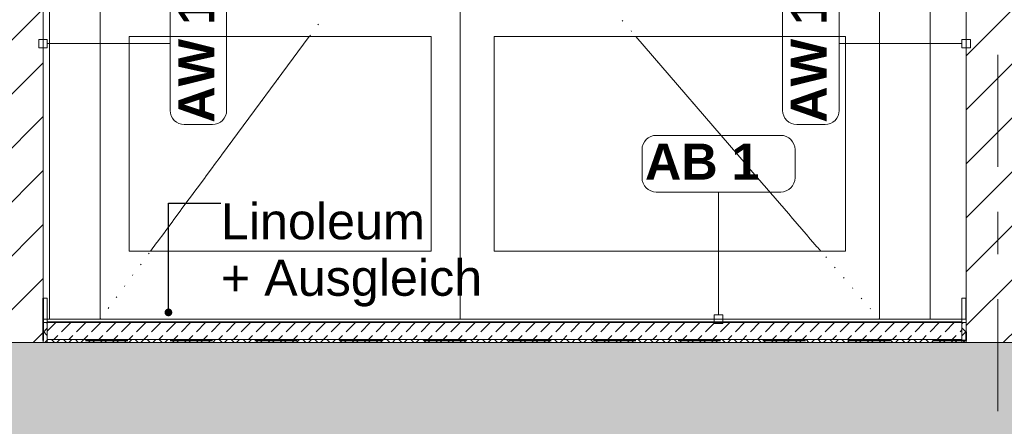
# Model space of a CAD drawing. Header units: metres. Extents: x -17.8 to 3.6, y -5.9 to 16.3.
# Tile 59 of 77: x -8.2 to -5.8, y 9.7 to 10.7. Entities that reach past the tile are written whole.
import ezdxf

# ---------------------------------------------------------------- set-up
doc = ezdxf.new("R2010")
doc.units = ezdxf.units.M
doc.header["$MEASUREMENT"] = 0
for name, pattern in [('Strichlinie doppelt', [0.546806, 0.264583, -0.105833, 0.070556, -0.105833]), ('Strichlinie eng', [0.115, 0.075, -0.04]), ('Wipeout_Contour', [1, 0, -1])]:
    doc.linetypes.add(name, pattern=pattern)
for name, color, linetype in [('152 - Bemaßung_ Beschriftung.Ausbau', 7, 'Continuous'), ('301 - Elemente.Linie', 7, 'Continuous'), ('451 - Universal.Achsen Raster', 7, 'Continuous'), ('603 - Struktur.Bodenplatte_ Decke Roh', 7, 'Continuous'), ('605 - Struktur.Wand Innen', 7, 'Continuous'), ('607 - Struktur.Stütze', 7, 'Continuous'), ('650 - Abdeckung.Fußboden Aufbau', 7, 'Continuous'), ('Neubau_152 - Bemaßung_ Beschriftung.Ausbau', 7, 'Continuous')]:
    doc.layers.add(name, color=color, linetype=linetype)
doc.styles.add('ERSTELLTER_STIL_1', font='txt')
doc.styles.add('ERSTELLTER_STIL_2', font='txt')
doc.dimstyles.new('ERSTELLTER_STIL__1', dxfattribs={"dimtxt": 0.1, "dimasz": 0.0532, "dimexe": 0.18, "dimexo": 0.0625, "dimgap": 0, "dimtad": 1, "dimzin": 0, "dimdsep": 46, "dimtxsty": 'ERSTELLTER_STIL_1', "dimblk": 'ARROWHEAD_2', "dimblk1": 'ARROWHEAD_2', "dimblk2": 'ARROWHEAD_2', "dimcen": 0.09, "dimse1": 1, "dimse2": 1, "dimclrd": 7, "dimclre": 7, "dimclrt": 7, "dimazin": 0, "dimtfac": 1, "dimtdec": 4, "dimtmove": 0, "dimatfit": 3, "dimfxl": 1, "dimtolj": 1, "dimtzin": 0, "dimarcsym": 0})
doc.dimstyles.new('ERSTELLTER_STIL__2', dxfattribs={"dimtxt": 0.1, "dimasz": 0.0532, "dimexe": 0.18, "dimexo": 0.0625, "dimgap": 0, "dimtad": 1, "dimtih": 1, "dimtoh": 1, "dimzin": 0, "dimdsep": 46, "dimtxsty": 'ERSTELLTER_STIL_1', "dimblk": 'ARROWHEAD_2', "dimblk1": 'ARROWHEAD_2', "dimblk2": 'ARROWHEAD_2', "dimcen": 0.09, "dimse1": 1, "dimse2": 1, "dimclrd": 7, "dimclre": 7, "dimclrt": 7, "dimazin": 0, "dimtfac": 1, "dimtdec": 4, "dimtmove": 0, "dimatfit": 3, "dimfxl": 1, "dimtolj": 1, "dimtzin": 0, "dimarcsym": 0})
doc.dimstyles.new('ERSTELLTER_STIL__4', dxfattribs={"dimtxt": 0.18, "dimasz": 0.03648, "dimexe": 0.18, "dimexo": 0.0625, "dimgap": 0, "dimtad": 0, "dimtih": 1, "dimtoh": 1, "dimdec": 4, "dimzin": 0, "dimdsep": 46, "dimcen": 0.09, "dimadec": 0, "dimazin": 0, "dimtfac": 1, "dimtdec": 4, "dimtmove": 0, "dimatfit": 3, "dimldrblk": 'ARROWHEAD_11', "dimfxl": 1, "dimtolj": 1, "dimtzin": 0, "dimarcsym": 0})
pattern_1 = [(45, (0, 0), (-0.014142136, 0.014142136), []), (135, (0, 0), (0.014142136, 0.014142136), [])]
pattern_2 = [(45, (0, 0), (-0.0636396, 0.0636396), [])]

# ---------------------------------------------------------------- blocks, each defined once
blk = doc.blocks.new('*D92')
at = {"layer": '152 - Bemaßung_ Beschriftung.Ausbau', "color": 7, "linetype": 'Continuous', "lineweight": 5}
for p, q in [((-14.855, 0), (-14.855, 13.3199)), ((-14.8025, 0), (-14.9075, 0)), ((-14.89, 0.0202), (-14.82, -0.0202)), ((-14.855, -1.75), (-14.855, 0)), ((-14.89, -1.7298), (-14.82, -1.7702)), ((-14.8025, -1.75), (-14.9075, -1.75))]:
    blk.add_line(p, q, dxfattribs=at)
at = {"color": 254, "linetype": 'Wipeout_Contour', "lineweight": 0, "ltscale": 59.837338}
blk.add_wipeout([(-14.8563, -1.0268), (-14.8563, -0.7232), (-14.9938, -0.7232), (-14.9938, -1.0268)], dxfattribs=at).dxf.layer = '152 - Bemaßung_ Beschriftung.Ausbau'
at = {"layer": '152 - Bemaßung_ Beschriftung.Ausbau', "color": 7, "lineweight": 5, "insert": (-14.875, -1.008), "char_height": 0.1, "attachment_point": 7, "rotation": 90, "style": 'ERSTELLTER_STIL_1'}
blk.add_mtext('\\A1;{\\pql;\\fArial|b0|i0|c0|p38;1,75}', dxfattribs=at)
blk = doc.blocks.new('ARROWHEAD_2')
at = {"color": 0, "linetype": 'Continuous', "lineweight": 0}
for p, q in [((-0.378, -0.655), (0.378, 0.655)), ((0, 0), (-1, 0))]:
    blk.add_line(p, q, dxfattribs=at)
blk = doc.blocks.new('*D93')
at = {"layer": '152 - Bemaßung_ Beschriftung.Ausbau', "color": 7, "linetype": 'Continuous', "lineweight": 5}
for p, q in [((-14.855, 13.3199), (-14.855, 13.3541)), ((-14.82, 13.2997), (-14.89, 13.3401)), ((-14.8025, 13.3199), (-14.9075, 13.3199)), ((-14.855, 0), (-14.855, 13.3199)), ((-14.89, 0.0202), (-14.82, -0.0202))]:
    blk.add_line(p, q, dxfattribs=at)
at = {"color": 254, "linetype": 'Wipeout_Contour', "lineweight": 0, "ltscale": 65.424627}
blk.add_wipeout([(-14.8563, 6.4201), (-14.8563, 6.8997), (-14.9938, 6.8997), (-14.9938, 6.4201)], dxfattribs=at).dxf.layer = '152 - Bemaßung_ Beschriftung.Ausbau'
at = {"layer": '152 - Bemaßung_ Beschriftung.Ausbau', "color": 7, "lineweight": 5, "insert": (-14.8556, 6.4389), "char_height": 0.1, "attachment_point": 7, "rotation": 90, "style": 'ERSTELLTER_STIL_1'}
blk.add_mtext('\\A1;{\\pql;\\fArial|b0|i0|c0|p38;13,31\\fArial|b0|i0|c0|p38;\\A1{\\H.66x;\\S99^  ;}}', dxfattribs=at)
blk = doc.blocks.new('*D104')
at = {"layer": '152 - Bemaßung_ Beschriftung.Ausbau', "color": 7, "linetype": 'Continuous', "lineweight": 5}
for p, q in [((-14.3025, 10), (-14.4075, 10)), ((-14.39, 10.0202), (-14.32, 9.9798)), ((-14.355, 9.475), (-14.355, 10)), ((-14.39, 9.4952), (-14.32, 9.4548)), ((-14.3025, 9.475), (-14.4075, 9.475))]:
    blk.add_line(p, q, dxfattribs=at)
at = {"layer": '152 - Bemaßung_ Beschriftung.Ausbau', "color": 7, "lineweight": 5, "insert": (-14.3734, 9.6366), "char_height": 0.1, "attachment_point": 7, "rotation": 90, "style": 'ERSTELLTER_STIL_1'}
blk.add_mtext('\\A1;{\\pql;\\fArial|b0|i0|c0|p38;52\\fArial|b0|i0|c0|p38;\\A1{\\H.66x;\\S5^  ;}}', dxfattribs=at)
at = {"color": 254, "linetype": 'Wipeout_Contour', "lineweight": 0, "ltscale": 69.656087}
blk.add_wipeout([(-14.3563, 9.6178), (-14.3563, 9.8572), (-14.4938, 9.8572), (-14.4938, 9.6178)], dxfattribs=at).dxf.layer = '152 - Bemaßung_ Beschriftung.Ausbau'
blk = doc.blocks.new('*D105')
at = {"layer": '152 - Bemaßung_ Beschriftung.Ausbau', "color": 7, "linetype": 'Continuous', "lineweight": 5}
for p, q in [((-14.39, 10.7902), (-14.32, 10.7498)), ((-14.3025, 10.77), (-14.4075, 10.77)), ((-14.355, 10), (-14.355, 10.77)), ((-14.3025, 10), (-14.4075, 10)), ((-14.39, 10.0202), (-14.32, 9.9798))]:
    blk.add_line(p, q, dxfattribs=at)
at = {"color": 254, "linetype": 'Wipeout_Contour', "lineweight": 0, "ltscale": 71.135225}
blk.add_wipeout([(-14.3563, 10.2904), (-14.3563, 10.4796), (-14.4938, 10.4796), (-14.4938, 10.2904)], dxfattribs=at).dxf.layer = '152 - Bemaßung_ Beschriftung.Ausbau'
at = {"layer": '152 - Bemaßung_ Beschriftung.Ausbau', "color": 7, "lineweight": 5, "insert": (-14.375, 10.3091), "char_height": 0.1, "attachment_point": 7, "rotation": 90, "style": 'ERSTELLTER_STIL_1'}
blk.add_mtext('\\A1;{\\pql;\\fArial|b0|i0|c0|p38;77}', dxfattribs=at)
blk = doc.blocks.new('*D115')
at = {"layer": '152 - Bemaßung_ Beschriftung.Ausbau', "color": 7, "linetype": 'Continuous', "lineweight": 5}
for p, q in [((-13.8248, 15.345), (-13.8652, 15.275)), ((-13.845, 15.2575), (-13.845, 15.3625)), ((0.1248, 15.275), (0.1652, 15.345)), ((0.145, 15.2575), (0.145, 15.3625)), ((-13.8792, 15.31), (-13.845, 15.31)), ((-13.845, 15.31), (0.145, 15.31)), ((0.145, 15.31), (0.1792, 15.31))]:
    blk.add_line(p, q, dxfattribs=at)
at = {"layer": '152 - Bemaßung_ Beschriftung.Ausbau', "color": 7, "lineweight": 5, "insert": (-7.021, 15.33), "char_height": 0.1, "attachment_point": 7, "style": 'ERSTELLTER_STIL_1'}
blk.add_mtext('\\A1;{\\pql;\\fArial|b0|i0|c0|p38;13,99}', dxfattribs=at)
blk = doc.blocks.new('ARROWHEAD_11')
at = {"color": 0, "linetype": 'Continuous', "lineweight": 0}
blk.add_line((0, 0), (-1, 0), dxfattribs=at)
at = {"color": 0, "linetype": 'Continuous', "lineweight": 0, "const_width": 0.25, "flags": 128}
blk.add_lwpolyline([(-0.125, 0, 1), (0.125, 0, 1)], format="xyb", close=True, dxfattribs=at)

msp = doc.modelspace()

# ---------------------------------------------------------------- hatches: boundary and pattern name
at = {"layer": '603 - Struktur.Bodenplatte_ Decke Roh', "linetype": 'Continuous', "lineweight": 5}
h = msp.add_hatch(dxfattribs=at)
h.set_pattern_fill('Beton__Stahlbeton_0001', style=0, pattern_type=2)
h.set_pattern_definition([(45, (0, 0), (-0.0848528, 0.0848528), []), (45, (-0.04243, 0.04243), (-0.0848528, 0.0848528), [0.09, -0.03])])
h.paths.add_polyline_path([(-0.005, 9.695), (-0.005, 9.945), (-13.695, 9.945), (-13.695, 9.695), (-13.455, 9.695), (-13.31, 9.695), (-12.99, 9.695), (-8.51, 9.695), (-8.09, 9.695), (-6.01, 9.695), (-5.79, 9.695), (-5.41, 9.695), (-5.19, 9.695), (-0.71, 9.695), (-0.39, 9.695), (-0.245, 9.695)])
at = {"layer": '650 - Abdeckung.Fußboden Aufbau', "linetype": 'Continuous', "lineweight": 5}
h = msp.add_hatch(dxfattribs=at)
h.set_pattern_fill('Dämmung__hart_2_0001', color=1, style=0, pattern_type=2)
h.set_pattern_definition(pattern_1)
h.paths.add_polyline_path([(-8.105, 9.945), (-8.095, 9.945), (-8.095, 9.992), (-8.105, 9.992)])
h = msp.add_hatch(dxfattribs=at)
h.set_pattern_fill('Dämmung__hart_2_0001', color=1, style=0, pattern_type=2)
h.set_pattern_definition(pattern_1)
h.paths.add_polyline_path([(-5.925, 9.945), (-5.935, 9.945), (-5.935, 9.992), (-5.925, 9.992)])

# ---------------------------------------------------------------- linework, layer by layer
at = {"layer": '605 - Struktur.Wand Innen', "color": 7, "linetype": 'Continuous', "lineweight": 18}
for p, q in [((-7.97, 12.295), (-7.97, 10)), ((-7.1201, 10), (-7.1201, 12.295)), ((-7.1198, 10), (-7.1198, 12.295)), ((-6.1299, 12.295), (-6.1299, 10)), ((-7.9014, 10.6665), (-7.1888, 10.6665)), ((-7.9014, 10.1603), (-7.9014, 10.6665)), ((-7.1888, 10.6665), (-7.1888, 10.1603)), ((-6.2099, 10.6665), (-7.0398, 10.6665)), ((-7.0398, 10.6665), (-7.0398, 10.1603)), ((-6.2099, 10.1603), (-6.2099, 10.6665)), ((-7.1888, 10.1603), (-7.9014, 10.1603)), ((-7.0398, 10.1603), (-6.2099, 10.1603))]:
    msp.add_line(p, q, dxfattribs=at)
at = {"layer": '605 - Struktur.Wand Innen', "color": 7, "linetype": 'Continuous', "lineweight": 13}
for p, q in [((-7.97, 10), (-7.97, 12.295)), ((-6.13, 12.295), (-6.13, 10))]:
    msp.add_line(p, q, dxfattribs=at)
at = {"layer": '605 - Struktur.Wand Innen', "color": 7, "linetype": 'Continuous', "lineweight": 9}
for p, q in [((-7.4558, 10.6943), (-7.4546, 10.6959)), ((-6.7361, 10.7027), (-6.7374, 10.7042)), ((-6.7152, 10.6784), (-6.7165, 10.68)), ((-7.6832, 10.3873), (-7.4764, 10.6665)), ((-7.4748, 10.6686), (-7.4737, 10.6702)), ((-6.4448, 10.365), (-6.7049, 10.6665)), ((-6.6943, 10.6542), (-6.6956, 10.6557)), ((-7.4939, 10.6429), (-7.4927, 10.6445)), ((-6.6734, 10.63), (-6.6747, 10.6315)), ((-7.5129, 10.6172), (-7.5117, 10.6188)), ((-6.6525, 10.6058), (-6.6538, 10.6073)), ((-7.532, 10.5914), (-7.5308, 10.593)), ((-6.6316, 10.5815), (-6.6329, 10.583)), ((-7.551, 10.5657), (-7.5498, 10.5673)), ((-6.6107, 10.5573), (-6.612, 10.5588)), ((-7.5701, 10.54), (-7.5689, 10.5416)), ((-6.5898, 10.5331), (-6.5911, 10.5346)), ((-7.5891, 10.5143), (-7.5879, 10.5159)), ((-6.5689, 10.5088), (-6.5702, 10.5103)), ((-7.6082, 10.4886), (-7.607, 10.4902)), ((-6.548, 10.4846), (-6.5493, 10.4861)), ((-7.6272, 10.4629), (-7.626, 10.4645)), ((-6.5271, 10.4604), (-6.5284, 10.4619)), ((-7.6463, 10.4372), (-7.6451, 10.4388)), ((-6.5062, 10.4361), (-6.5075, 10.4377)), ((-7.6653, 10.4114), (-7.6641, 10.413)), ((-6.4853, 10.4119), (-6.4866, 10.4134)), ((-7.7022, 10.3616), (-7.6843, 10.3857)), ((-7.6843, 10.3857), (-7.6832, 10.3873)), ((-6.4644, 10.3877), (-6.4657, 10.3892)), ((-7.7212, 10.3359), (-7.7034, 10.36)), ((-7.7034, 10.36), (-7.7022, 10.3616)), ((-6.4435, 10.3635), (-6.4448, 10.365)), ((-6.4239, 10.3407), (-6.4435, 10.3635)), ((-7.7403, 10.3102), (-7.7224, 10.3343)), ((-7.7224, 10.3343), (-7.7212, 10.3359)), ((-6.4226, 10.3392), (-6.4239, 10.3407)), ((-6.403, 10.3165), (-6.4226, 10.3392)), ((-7.7593, 10.2845), (-7.7415, 10.3086)), ((-7.7415, 10.3086), (-7.7403, 10.3102)), ((-6.4017, 10.315), (-6.403, 10.3165)), ((-6.3821, 10.2923), (-6.4017, 10.315)), ((-7.7784, 10.2588), (-7.7605, 10.2829)), ((-7.7605, 10.2829), (-7.7593, 10.2845)), ((-6.3808, 10.2908), (-6.3821, 10.2923)), ((-6.3612, 10.268), (-6.3808, 10.2908)), ((-7.7974, 10.233), (-7.7796, 10.2571)), ((-7.7796, 10.2571), (-7.7784, 10.2588)), ((-6.3599, 10.2665), (-6.3612, 10.268)), ((-6.3403, 10.2438), (-6.3599, 10.2665)), ((-7.8165, 10.2073), (-7.7986, 10.2314)), ((-7.7986, 10.2314), (-7.7974, 10.233)), ((-6.339, 10.2423), (-6.3403, 10.2438)), ((-6.3194, 10.2196), (-6.339, 10.2423)), ((-7.8177, 10.2057), (-7.8165, 10.2073)), ((-6.3181, 10.2181), (-6.3194, 10.2196)), ((-6.2985, 10.1954), (-6.3181, 10.2181)), ((-7.8355, 10.1816), (-7.8177, 10.2057)), ((-6.2972, 10.1938), (-6.2985, 10.1954)), ((-6.2776, 10.1711), (-6.2972, 10.1938)), ((-7.8513, 10.1603), (-7.8367, 10.18)), ((-7.8367, 10.18), (-7.8355, 10.1816)), ((-6.2762, 10.1696), (-6.2776, 10.1711)), ((-6.2683, 10.1603), (-6.2762, 10.1696)), ((-7.8558, 10.1543), (-7.8546, 10.1559)), ((-6.2553, 10.1454), (-6.2567, 10.1469)), ((-7.8748, 10.1286), (-7.8736, 10.1302)), ((-6.2344, 10.1212), (-6.2357, 10.1227)), ((-7.8938, 10.1029), (-7.8927, 10.1045)), ((-6.2135, 10.0969), (-6.2148, 10.0984)), ((-7.9129, 10.0771), (-7.9117, 10.0788)), ((-6.1926, 10.0727), (-6.1939, 10.0742)), ((-7.9319, 10.0514), (-7.9308, 10.053)), ((-6.1717, 10.0485), (-6.173, 10.05)), ((-7.951, 10.0257), (-7.9498, 10.0273)), ((-6.1508, 10.0242), (-6.1521, 10.0257)), ((-7.97, 10), (-7.9688, 10.0016)), ((-6.1299, 10), (-6.1312, 10.0015))]:
    msp.add_line(p, q, dxfattribs=at)
at = {"layer": '607 - Struktur.Stütze', "color": 7, "linetype": 'Continuous', "lineweight": 13}
for p, q in [((-8.09, 10), (-8.09, 12.32)), ((-6.01, 10), (-6.01, 12.32))]:
    msp.add_line(p, q, dxfattribs=at)
at = {"layer": '650 - Abdeckung.Fußboden Aufbau', "color": 1, "linetype": 'Continuous', "lineweight": 9, "flags": 128}
for points in [[(-8.105, 9.945), (-8.095, 9.945), (-8.095, 9.992), (-8.105, 9.992)], [(-5.925, 9.945), (-5.935, 9.945), (-5.935, 9.992), (-5.925, 9.992)]]:
    msp.add_lwpolyline(points, close=True, dxfattribs=at)

# ---------------------------------------------------------------- next in the draw order: wipeouts: each hides what was drawn before it
at = {"color": 254, "linetype": 'Wipeout_Contour', "lineweight": 0, "ltscale": 55.428602}
msp.add_wipeout([(-8.22, 12.33), (-8.22, 9.945), (-8.105, 9.945), (-8.105, 12.33)], dxfattribs=at).dxf.layer = '605 - Struktur.Wand Innen'
at = {"color": 254, "linetype": 'Wipeout_Contour', "lineweight": 0, "ltscale": 50.521717}
msp.add_wipeout([(-5.925, 12.33), (-5.925, 9.945), (-5.805, 9.945), (-5.805, 12.33)], dxfattribs=at).dxf.layer = '605 - Struktur.Wand Innen'

# ---------------------------------------------------------------- next in the draw order: hatches: boundary and pattern name
at = {"layer": '605 - Struktur.Wand Innen', "linetype": 'Continuous', "lineweight": 5}
h = msp.add_hatch(dxfattribs=at)
h.set_pattern_fill('MW_Ziegel_0001', style=0, pattern_type=2)
h.set_pattern_definition(pattern_2)
h.paths.add_polyline_path([(-8.22, 12.33), (-8.22, 9.945), (-8.105, 9.945), (-8.105, 12.33)])
h = msp.add_hatch(dxfattribs=at)
h.set_pattern_fill('MW_Ziegel_0001', style=0, pattern_type=2)
h.set_pattern_definition(pattern_2)
h.paths.add_polyline_path([(-5.925, 12.33), (-5.925, 9.945), (-5.805, 9.945), (-5.805, 12.33)])
at = {"layer": '650 - Abdeckung.Fußboden Aufbau', "linetype": 'Continuous', "lineweight": 5}
h = msp.add_hatch(dxfattribs=at)
h.set_pattern_fill('Beton__unbewehrt_0001', color=1, style=0, pattern_type=2)
h.set_pattern_definition([(45, (0, 0), (-0.03535534, 0.03535534), [0.0375, -0.0125]), (45, (1e-17, 0.035355), (-0.03535534, 0.03535534), [0.0375, -0.0125])])
h.paths.add_polyline_path([(-5.935, 9.992), (-5.935, 9.952), (-8.095, 9.952), (-8.095, 9.992)])
h = msp.add_hatch(dxfattribs=at)
h.set_pattern_fill('Dämmung__hart_2_0001', color=1, style=0, pattern_type=2)
h.set_pattern_definition(pattern_1)
h.paths.add_polyline_path([(-5.935, 9.952), (-5.935, 9.945), (-8.095, 9.945), (-8.095, 9.952)])

# ---------------------------------------------------------------- next in the draw order: linework, layer by layer
at = {"layer": '301 - Elemente.Linie', "color": 92, "linetype": 'Strichlinie eng', "lineweight": 35, "true_color": 0x00be00, "flags": 128}
msp.add_lwpolyline([(-8.105, 10.05), (-8.105, 9.9501), (-5.925, 9.9501), (-5.925, 10.05)], dxfattribs=at)
at = {"layer": '301 - Elemente.Linie', "color": 1, "linetype": 'Continuous', "lineweight": 13, "flags": 128}
for points in [[(-8.1039, 10), (-8.095, 10), (-8.095, 10.05), (-8.1039, 10.05)], [(-5.9261, 10), (-5.935, 10), (-5.935, 10.05), (-5.9261, 10.05)]]:
    msp.add_lwpolyline(points, close=True, dxfattribs=at)
at = {"layer": '451 - Universal.Achsen Raster', "color": 160, "linetype": 'Strichlinie doppelt', "lineweight": 9, "true_color": 0x3232ff}
msp.add_line((-5.85, 15.81), (-5.85, -5.5), dxfattribs=at)
at = {"layer": '603 - Struktur.Bodenplatte_ Decke Roh', "color": 7, "linetype": 'Continuous', "lineweight": 13, "flags": 128}
msp.add_lwpolyline([(-0.245, 9.945), (-0.255, 9.945), (-5.805, 9.945), (-5.925, 9.945), (-8.105, 9.945), (-8.22, 9.945), (-13.445, 9.945), (-13.455, 9.945)], dxfattribs=at)
at = {"layer": '605 - Struktur.Wand Innen', "color": 7, "linetype": 'Continuous', "lineweight": 13}
for p, q in [((-8.105, 12.32), (-8.105, 9.945)), ((-5.925, 12.32), (-5.925, 9.945))]:
    msp.add_line(p, q, dxfattribs=at)
at = {"layer": '605 - Struktur.Wand Innen', "color": 1, "linetype": 'Continuous', "lineweight": 13, "flags": 128}
for points in [[(-8.095, 10), (-8.095, 9.952)], [(-5.935, 10), (-5.935, 9.952)]]:
    msp.add_lwpolyline(points, dxfattribs=at)
at = {"layer": '650 - Abdeckung.Fußboden Aufbau', "color": 7, "linetype": 'Continuous', "lineweight": 5}
msp.add_line((-5.925, 10), (-8.105, 10), dxfattribs=at)
at = {"layer": '650 - Abdeckung.Fußboden Aufbau', "color": 1, "linetype": 'Continuous', "lineweight": 13}
for p, q in [((-8.095, 10), (-5.935, 10)), ((-8.095, 9.994), (-5.935, 9.994)), ((-8.095, 9.992), (-5.935, 9.992)), ((-8.095, 9.952), (-5.935, 9.952))]:
    msp.add_line(p, q, dxfattribs=at)

# ---------------------------------------------------------------- next in the draw order: dimensions: what is measured, and where the dimension line sits
at = {"layer": '152 - Bemaßung_ Beschriftung.Ausbau', "color": 7, "linetype": 'Continuous', "lineweight": 5}
dim = msp.add_linear_dim(base=(-14.855, 0), p1=(0.115, -1.75), p2=(-13.445, 0), angle=90, dimstyle='ERSTELLTER_STIL__1', dxfattribs=at)
dim.commit()
dim.dimension.update_dxf_attribs({"geometry": '*D92', "text_midpoint": (-14.925, -0.8781), "dimtype": 160, "text_rotation": 90})

# ---------------------------------------------------------------- next in the draw order: dimensions: what is measured, and where the dimension line sits
dim = msp.add_linear_dim(base=(-14.855, 13.3199), p1=(-13.445, 0), p2=(0.145, 13.3199), angle=90, dimstyle='ERSTELLTER_STIL__1', dxfattribs=at)
dim.commit()
dim.dimension.update_dxf_attribs({"geometry": '*D93', "text_midpoint": (-14.925, 6.7801), "dimtype": 160, "text_rotation": 90})

# ---------------------------------------------------------------- next in the draw order: dimensions: what is measured, and where the dimension line sits
dim = msp.add_linear_dim(base=(-14.355, 10), p1=(-0.125, 9.475), p2=(-13.4350000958, 10), angle=90, dimstyle='ERSTELLTER_STIL__1', dxfattribs=at)
dim.commit()
dim.dimension.update_dxf_attribs({"geometry": '*D104', "text_midpoint": (-14.4250000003, 9.8478662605), "dimtype": 160, "text_rotation": 90})

# ---------------------------------------------------------------- next in the draw order: texts
at = {"layer": '152 - Bemaßung_ Beschriftung.Ausbau', "color": 7, "lineweight": 5, "insert": (-7.6083, 9.3696), "char_height": 0.1, "attachment_point": 7, "style": 'ERSTELLTER_STIL_1'}
msp.add_mtext('\\A1;{\\pql;\\fArial|b0|i0|c0|p38;+9,58\\fArial|b0|i0|c0|p38;\\A1{\\H.66x;\\S5^  ;}}', dxfattribs=at)

# ---------------------------------------------------------------- next in the draw order: dimensions: what is measured, and where the dimension line sits
at = {"layer": '152 - Bemaßung_ Beschriftung.Ausbau', "color": 7, "linetype": 'Continuous', "lineweight": 5}
dim = msp.add_linear_dim(base=(-14.355, 10.77), p1=(-13.435, 10), p2=(-0.125, 10.77), angle=90, dimstyle='ERSTELLTER_STIL__1', dxfattribs=at)
dim.commit()
dim.dimension.update_dxf_attribs({"geometry": '*D105', "text_midpoint": (-14.425, 10.3853), "dimtype": 160, "text_rotation": 90})

# ---------------------------------------------------------------- next in the draw order: linework, layer by layer
at = {"layer": '152 - Bemaßung_ Beschriftung.Ausbau', "color": 7, "linetype": 'Continuous', "lineweight": 9}
for p, q in [((-8.095, 10.65), (-7.805, 10.65)), ((-5.935, 10.65), (-6.225, 10.65)), ((-6.51, 10.01), (-6.51, 10.3))]:
    msp.add_line(p, q, dxfattribs=at)
at = {"layer": '152 - Bemaßung_ Beschriftung.Ausbau', "color": 7, "linetype": 'Continuous', "lineweight": 9, "flags": 128}
for points in [[(-7.805, 10.8074, -0.414214), (-7.7716, 10.8408), (-7.7048, 10.8408, -0.414214), (-7.6714, 10.8074), (-7.6714, 10.4926, -0.414214), (-7.7048, 10.4592), (-7.7716, 10.4592, -0.414214), (-7.805, 10.4926)], [(-6.225, 10.4926, -0.414214), (-6.2584, 10.4592), (-6.3252, 10.4592, -0.414214), (-6.3586, 10.4926), (-6.3586, 10.8074, -0.414214), (-6.3252, 10.8408), (-6.2584, 10.8408, -0.414214), (-6.225, 10.8074)], [(-6.6573, 10.3, -0.414214), (-6.6906, 10.3334), (-6.6906, 10.4002, -0.414214), (-6.6573, 10.4336), (-6.3627, 10.4336, -0.414214), (-6.3293, 10.4002), (-6.3293, 10.3334, -0.414214), (-6.3627, 10.3)]]:
    msp.add_lwpolyline(points, format="xyb", close=True, dxfattribs=at)
for points in [[(-8.115, 10.66), (-8.115, 10.64), (-8.095, 10.64), (-8.095, 10.66)], [(-5.915, 10.64), (-5.915, 10.66), (-5.935, 10.66), (-5.935, 10.64)], [(-6.52, 9.99), (-6.5, 9.99), (-6.5, 10.01), (-6.52, 10.01)]]:
    msp.add_lwpolyline(points, close=True, dxfattribs=at)

# ---------------------------------------------------------------- next in the draw order: texts
at = {"layer": '152 - Bemaßung_ Beschriftung.Ausbau', "color": 7, "lineweight": 9, "char_height": 0.085, "attachment_point": 2, "rotation": 90, "style": 'ERSTELLTER_STIL_2'}
for s, insert in [('\\A1;{\\pqc;\\pt0,1;\\fArial|b1|i0|c0|p38;AW 3 \\fArial|b1|i0|c0|p38;\\A1{\\H.66x;\\S^  ;}\\fArial|b1|i0|c0|p38;\\fArial|b1|i0|c0|p38;\\A1{\\H.66x;\\S^  ;}\\fArial|b1|i0|c0|p38;\\fArial|b1|i0|c0|p38;\\fArial|b1|i0|c0|p38;\\fArial|b1|i0|c0|p38;\\fArial|b1|i0|c0|p38;\\fArial|b1|i0|c0|p38;\\fArial|b1|i0|c0|p38;\\fArial|b1|i0|c0|p38;\\fArial|b1|i0|c0|p38;\\fArial|b1|i0|c0|p38;\\fArial|b1|i0|c0|p38;\\fArial|b1|i0|c0|p38;\\fArial|b1|i0|c0|p38;\\fArial|b1|i0|c0|p38;\\fArial|b1|i0|c0|p38;\\fArial|b1|i0|c0|p38;\\fArial|b1|i0|c0|p38;\\fArial|b1|i0|c0|p38;\\fArial|b1|i0|c0|p38;\\fArial|b1|i0|c0|p38;\\fArial|b1|i0|c0|p38;\\fArial|b1|i0|c0|p38;\\fArial|b1|i0|c0|p38;\\fArial|b1|i0|c0|p38;\\fArial|b1|i0|c0|p38;\\fArial|b1|i0|c0|p38;\\fArial|b1|i0|c0|p38;\\fArial|b1|i0|c0|p38;\\fArial|b1|i0|c0|p38;\\fArial|b1|i0|c0|p38;\\fArial|b1|i0|c0|p38;\\fArial|b1|i0|c0|p38;\\fArial|b1|i0|c0|p38;\\fArial|b1|i0|c0|p38;\\fArial|b1|i0|c0|p38;\\fArial|b1|i0|c0|p38;\\fArial|b1|i0|c0|p38;\\fArial|b1|i0|c0|p38;\\fArial|b1|i0|c0|p38;\\fArial|b1|i0|c0|p38;\\fArial|b1|i0|c0|p38;\\fArial|b1|i0|c0|p38;\\fArial|b1|i0|c0|p38;\\fArial|b1|i0|c0|p38;}', (-8.6342, 10.65)), ('\\A1;{\\pqc;\\pt0,1;\\fArial|b1|i0|c0|p38;AW 1 \\fArial|b1|i0|c0|p38;\\A1{\\H.66x;\\S^  ;}\\fArial|b1|i0|c0|p38;\\fArial|b1|i0|c0|p38;\\A1{\\H.66x;\\S^  ;}\\fArial|b1|i0|c0|p38;\\fArial|b1|i0|c0|p38;\\fArial|b1|i0|c0|p38;\\fArial|b1|i0|c0|p38;\\fArial|b1|i0|c0|p38;\\fArial|b1|i0|c0|p38;\\fArial|b1|i0|c0|p38;\\fArial|b1|i0|c0|p38;\\fArial|b1|i0|c0|p38;\\fArial|b1|i0|c0|p38;\\fArial|b1|i0|c0|p38;\\fArial|b1|i0|c0|p38;\\fArial|b1|i0|c0|p38;\\fArial|b1|i0|c0|p38;\\fArial|b1|i0|c0|p38;\\fArial|b1|i0|c0|p38;\\fArial|b1|i0|c0|p38;\\fArial|b1|i0|c0|p38;\\fArial|b1|i0|c0|p38;\\fArial|b1|i0|c0|p38;\\fArial|b1|i0|c0|p38;\\fArial|b1|i0|c0|p38;\\fArial|b1|i0|c0|p38;\\fArial|b1|i0|c0|p38;\\fArial|b1|i0|c0|p38;\\fArial|b1|i0|c0|p38;\\fArial|b1|i0|c0|p38;\\fArial|b1|i0|c0|p38;\\fArial|b1|i0|c0|p38;\\fArial|b1|i0|c0|p38;\\fArial|b1|i0|c0|p38;\\fArial|b1|i0|c0|p38;\\fArial|b1|i0|c0|p38;\\fArial|b1|i0|c0|p38;\\fArial|b1|i0|c0|p38;\\fArial|b1|i0|c0|p38;\\fArial|b1|i0|c0|p38;\\fArial|b1|i0|c0|p38;\\fArial|b1|i0|c0|p38;\\fArial|b1|i0|c0|p38;\\fArial|b1|i0|c0|p38;\\fArial|b1|i0|c0|p38;\\fArial|b1|i0|c0|p38;\\fArial|b1|i0|c0|p38;}', (-7.7856, 10.65)), ('\\A1;{\\pqc;\\pt0,1;\\fArial|b1|i0|c0|p38;AW 1 \\fArial|b1|i0|c0|p38;\\A1{\\H.66x;\\S^  ;}\\fArial|b1|i0|c0|p38;\\fArial|b1|i0|c0|p38;\\A1{\\H.66x;\\S^  ;}\\fArial|b1|i0|c0|p38;\\fArial|b1|i0|c0|p38;\\fArial|b1|i0|c0|p38;\\fArial|b1|i0|c0|p38;\\fArial|b1|i0|c0|p38;\\fArial|b1|i0|c0|p38;\\fArial|b1|i0|c0|p38;\\fArial|b1|i0|c0|p38;\\fArial|b1|i0|c0|p38;\\fArial|b1|i0|c0|p38;\\fArial|b1|i0|c0|p38;\\fArial|b1|i0|c0|p38;\\fArial|b1|i0|c0|p38;\\fArial|b1|i0|c0|p38;\\fArial|b1|i0|c0|p38;\\fArial|b1|i0|c0|p38;\\fArial|b1|i0|c0|p38;\\fArial|b1|i0|c0|p38;\\fArial|b1|i0|c0|p38;\\fArial|b1|i0|c0|p38;\\fArial|b1|i0|c0|p38;\\fArial|b1|i0|c0|p38;\\fArial|b1|i0|c0|p38;\\fArial|b1|i0|c0|p38;\\fArial|b1|i0|c0|p38;\\fArial|b1|i0|c0|p38;\\fArial|b1|i0|c0|p38;\\fArial|b1|i0|c0|p38;\\fArial|b1|i0|c0|p38;\\fArial|b1|i0|c0|p38;\\fArial|b1|i0|c0|p38;\\fArial|b1|i0|c0|p38;\\fArial|b1|i0|c0|p38;\\fArial|b1|i0|c0|p38;\\fArial|b1|i0|c0|p38;\\fArial|b1|i0|c0|p38;\\fArial|b1|i0|c0|p38;\\fArial|b1|i0|c0|p38;\\fArial|b1|i0|c0|p38;\\fArial|b1|i0|c0|p38;\\fArial|b1|i0|c0|p38;\\fArial|b1|i0|c0|p38;\\fArial|b1|i0|c0|p38;\\fArial|b1|i0|c0|p38;}', (-6.3392, 10.65))]:
    msp.add_mtext(s, dxfattribs=dict(at, insert=insert))
at = {"layer": '152 - Bemaßung_ Beschriftung.Ausbau', "color": 7, "lineweight": 9, "insert": (-6.51, 10.4142), "char_height": 0.085, "attachment_point": 2, "style": 'ERSTELLTER_STIL_2'}
msp.add_mtext('\\A1;{\\pqc;\\pt0,1;\\fArial|b1|i0|c0|p38;AB 1 \\fArial|b1|i0|c0|p38;\\A1{\\H.66x;\\S^  ;}\\fArial|b1|i0|c0|p38;\\fArial|b1|i0|c0|p38;\\A1{\\H.66x;\\S^  ;}\\fArial|b1|i0|c0|p38;\\fArial|b1|i0|c0|p38;\\fArial|b1|i0|c0|p38;\\fArial|b1|i0|c0|p38;\\fArial|b1|i0|c0|p38;\\fArial|b1|i0|c0|p38;\\fArial|b1|i0|c0|p38;\\fArial|b1|i0|c0|p38;\\fArial|b1|i0|c0|p38;\\fArial|b1|i0|c0|p38;\\fArial|b1|i0|c0|p38;\\fArial|b1|i0|c0|p38;\\fArial|b1|i0|c0|p38;\\fArial|b1|i0|c0|p38;\\fArial|b1|i0|c0|p38;\\fArial|b1|i0|c0|p38;\\fArial|b1|i0|c0|p38;\\fArial|b1|i0|c0|p38;\\fArial|b1|i0|c0|p38;\\fArial|b1|i0|c0|p38;\\fArial|b1|i0|c0|p38;\\fArial|b1|i0|c0|p38;\\fArial|b1|i0|c0|p38;\\fArial|b1|i0|c0|p38;\\fArial|b1|i0|c0|p38;\\fArial|b1|i0|c0|p38;\\fArial|b1|i0|c0|p38;\\fArial|b1|i0|c0|p38;\\fArial|b1|i0|c0|p38;\\fArial|b1|i0|c0|p38;\\fArial|b1|i0|c0|p38;\\fArial|b1|i0|c0|p38;\\fArial|b1|i0|c0|p38;\\fArial|b1|i0|c0|p38;\\fArial|b1|i0|c0|p38;\\fArial|b1|i0|c0|p38;\\fArial|b1|i0|c0|p38;\\fArial|b1|i0|c0|p38;\\fArial|b1|i0|c0|p38;\\fArial|b1|i0|c0|p38;\\fArial|b1|i0|c0|p38;\\fArial|b1|i0|c0|p38;\\fArial|b1|i0|c0|p38;\\fArial|b1|i0|c0|p38;}', dxfattribs=at)
at = {"layer": 'Neubau_152 - Bemaßung_ Beschriftung.Ausbau', "color": 1, "linetype": 'Continuous', "lineweight": 13, "insert": (-7.6851, 10.2735), "char_height": 0.085, "attachment_point": 1, "line_spacing_factor": 0.940037, "style": 'ERSTELLTER_STIL_1'}
msp.add_mtext('\\A1;{\\pql;\\fArial|b0|i0|c0|p38;Linoleum\\P\\pql;\\fArial|b0|i0|c0|p38;+ Ausgleich}', dxfattribs=at)

# ---------------------------------------------------------------- next in the draw order: dimensions: what is measured, and where the dimension line sits
at = {"layer": '152 - Bemaßung_ Beschriftung.Ausbau', "color": 7, "linetype": 'Continuous', "lineweight": 5}
dim = msp.add_linear_dim(base=(0.145, 15.31), p1=(-13.845, 10.2086), p2=(0.145, 10.2086), dimstyle='ERSTELLTER_STIL__2', dxfattribs=at)
dim.commit()
dim.dimension.update_dxf_attribs({"geometry": '*D115', "text_midpoint": (-6.853, 15.38), "dimtype": 160})

# ---------------------------------------------------------------- next in the draw order: leaders
at = {"layer": 'Neubau_152 - Bemaßung_ Beschriftung.Ausbau', "color": 1, "linetype": 'Continuous', "lineweight": 13, "annotation_type": 0, "has_hookline": 1, "hookline_direction": 0, "text_width": 0.6019}
msp.add_leader([(-7.8089, 10.0161), (-7.8089, 10.2735), (-7.6851, 10.2735)], dimstyle='ERSTELLTER_STIL__4', dxfattribs=at)

doc.saveas('drawing.dxf')
